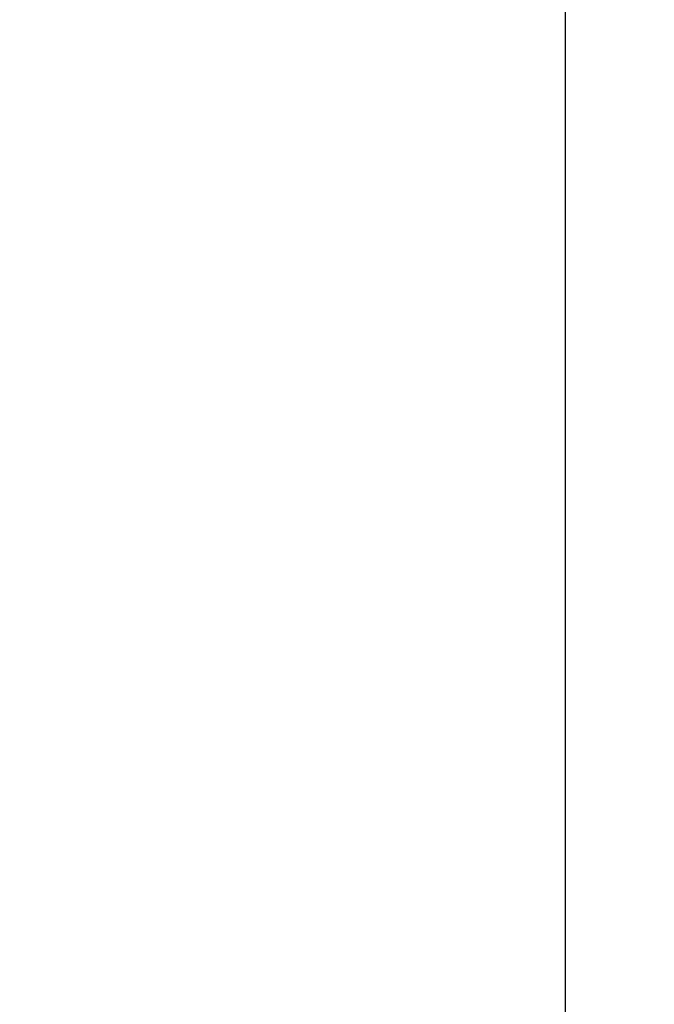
# Model space of a CAD drawing. Header units: millimetres. Extents: x 0 to 420, y 0 to 297.
# Tile 65 of 71: x 329 to 343, y 179 to 201. Entities that reach past the tile are written whole.
import ezdxf

# ---------------------------------------------------------------- set-up
doc = ezdxf.new("R2010")
doc.units = ezdxf.units.MM
doc.layers.add('QUOTE', color=174, linetype='Continuous')
doc.styles.add('SLDTEXTSTYLE3', font='TXT', dxfattribs={"width": 0.75})
doc.dimstyles.new('SLDDIMSTYLE0', dxfattribs={"dimtxt": 3, "dimasz": 3, "dimexe": 0, "dimexo": 0.0625, "dimgap": 0.75, "dimtad": 1, "dimlfac": 9.583032, "dimrnd": 1e-09, "dimzin": 12, "dimdsep": 46, "dimtxsty": 'SLDTEXTSTYLE3', "dimsah": 1, "dimcen": 0.09, "dimadec": 0, "dimazin": 3, "dimtfac": 1, "dimtdec": 3, "dimtofl": 0, "dimtmove": 0, "dimatfit": 3, "dimfxl": 0, "dimfrac": 2, "dimtolj": 1, "dimtzin": 12, "dimarcsym": 0})

# ---------------------------------------------------------------- blocks, each defined once
blk = doc.blocks.new('_D_2')
at = {"layer": 'QUOTE'}
for p, q in [((317.05, 261.146), (343.202, 261.146)), ((341.202, 166.28), (341.202, 261.146)), ((330.57, 166.28), (343.202, 166.28))]:
    blk.add_line(p, q, dxfattribs=at)
for points in [[(341.202, 261.146), (340.702, 258.146), (341.702, 258.146)], [(341.202, 166.28), (341.702, 169.28), (340.702, 169.28)]]:
    blk.add_solid(points, dxfattribs=at)
at = {"layer": 'QUOTE', "insert": (337.335, 208.725), "char_height": 3, "attachment_point": 1, "rotation": 90, "style": 'SLDTEXTSTYLE3'}
blk.add_mtext('909,1', dxfattribs=at)

msp = doc.modelspace()

# ---------------------------------------------------------------- dimensions: what is measured, and where the dimension line sits
at = {"layer": 'QUOTE'}
dim = msp.add_linear_dim(base=(341.202, 261.1457), p1=(328.5704, 166.2801), p2=(315.0504, 261.1457), angle=90, dimstyle='SLDDIMSTYLE0', dxfattribs=at)
dim.commit()
dim.dimension.update_dxf_attribs({"geometry": '_D_2', "text_midpoint": (341.202, 213.7129), "dimtype": 160})

doc.saveas('drawing.dxf')
